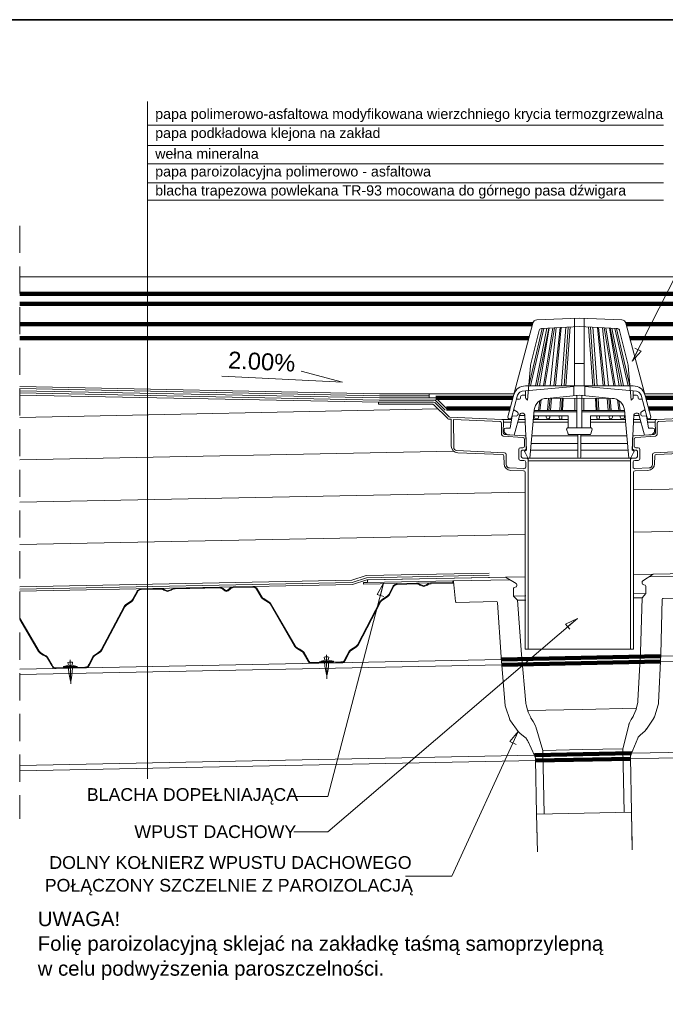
# Model space of a CAD drawing. Header units: millimetres. Extents: x -3262 to 9, y -3066 to -755.
# Tile 8 of 9: x -2172 to -1410, y -1917 to -755. Entities that reach past the tile are written whole.
import ezdxf

# ---------------------------------------------------------------- set-up
doc = ezdxf.new("R2010")
doc.units = ezdxf.units.MM
doc.header["$MEASUREMENT"] = 0
for name, pattern in [('ACAD_ISO03W100', [2500, 1250, -1250]), ('Dashed', [5644.44, 2822.22, -2822.22]), ('JIS_02_2.0', [48, 32, -16])]:
    doc.linetypes.add(name, pattern=pattern)
for name, color, linetype, lineweight, true_color in [('a___cienka___0.15_Nr_pióra__10', 7, 'Continuous', 211, 0xb8231b), ('a___ocieplenie_Nr_pióra__214', 7, 'Continuous', 20, 0xcc0000), ('a___przekrojowa___0.5_Nr_pióra__160', 7, 'Continuous', 20, 0x020602), ('MAPA SKAN_Nr_pióra__3', 7, 'Continuous', 35, 0x008200)]:
    doc.layers.add(name, color=color, linetype=linetype, lineweight=lineweight, true_color=true_color)
for name, color, linetype, lineweight in [('a___widokowa_0.25_Nr_pióra__130', 5, 'Continuous', 20), ('Budowlane - Opisy_Nr_pióra__7', 7, 'Continuous', 13), ('detale_Nr_pióra__7', 7, 'Continuous', 13), ('wypelnienia wielobokow_Nr_pióra__7', 7, 'Continuous', 13), ('Wyposazenie Wew - Aranzacja Bistro 160 - Opisy_Nr_pióra__7', 7, 'Continuous', 13)]:
    doc.layers.add(name, color=color, linetype=linetype, lineweight=lineweight)
doc.styles.add('GENERATED_STYLE_1', font='txt')
doc.linetypes.add('BATTING', pattern='A,0,[1,D1 - Zamość - pawilon - detal D1 i D21.Shx,S=2.01587e-05,R=0,X=0,Y=0],-10.16254,0', length=10.16254)

msp = doc.modelspace()

# ---------------------------------------------------------------- linework, layer by layer
at = {"layer": 'a___cienka___0.15_Nr_pióra__10', "linetype": 'Continuous'}
for p, q in [((-2171.4, -1078.6), (-847.1, -1078.6)), ((-2171.4, -1090.5), (-847.1, -1090.5)), ((-2171.4, -1114.6), (-1566.9, -1114.6)), ((-1456.5, -1114.6), (-847.1, -1114.6)), ((-2171.4, -1131.1), (-1571.3, -1131.1)), ((-1452.1, -1131.1), (-847.1, -1131.1)), ((-1680.8, -1201.5), (-1590, -1201.5)), ((-1342.7, -1201.5), (-1433.4, -1201.5)), ((-1668.3, -1214), (-1593.4, -1214)), ((-1355.2, -1214), (-1430.1, -1214))]:
    msp.add_line(p, q, dxfattribs=at)
at = {"layer": 'a___cienka___0.15_Nr_pióra__10', "linetype": 'Dashed'}
for p, q in [((-1415.9, -1506.3), (-1603.7, -1510.1)), ((-1416.2, -1512.6), (-1603.1, -1516.4)), ((-1450.3, -1620.7), (-1564.7, -1623)), ((-1451.5, -1627.1), (-1563.3, -1629.3))]:
    msp.add_line(p, q, dxfattribs=at)
at = {"layer": 'a___ocieplenie_Nr_pióra__214', "linetype": 'BATTING'}
for p, q in [((-1660.1, -1264.2), (-2171.4, -1274.4)), ((-847.1, -1347.9), (-1448, -1359.9)), ((-1575.5, -1362.5), (-2171.4, -1374.4))]:
    msp.add_line(p, q, dxfattribs=at)
at = {"layer": 'a___przekrojowa___0.5_Nr_pióra__160', "linetype": 'Continuous'}
for p, q in [((-1748.7, -1207.5), (-1748.7, -1208.9)), ((-1747.7, -1206.5), (-1683.7, -1206.5)), ((-1665.8, -1223.5), (-1682.3, -1207)), ((-1665.8, -1223.5), (-1682.3, -1207)), ((-1748.7, -1208.9), (-1684.7, -1208.9)), ((-1666.8, -1225.9), (-1683.3, -1209.4)), ((-1666.8, -1225.9), (-1683.3, -1209.4)), ((-1665.5, -1226.5), (-1662.7, -1226.6)), ((-1664.5, -1224.1), (-1603.1, -1226.9)), ((-1662.7, -1226.6), (-1662.7, -1258.2)), ((-1660.2, -1226.7), (-1605.3, -1229.4)), ((-1659.9, -1259.4), (-1660.2, -1226.7)), ((-1603.4, -1231.4), (-1603.4, -1244.4)), ((-1601.2, -1228.9), (-1601.4, -1242.6)), ((-1422.3, -1228.9), (-1422, -1242.6)), ((-1359, -1224.1), (-1420.4, -1226.9)), ((-1420.1, -1231.4), (-1420.1, -1244.4)), ((-1357.9, -1226.5), (-1418.2, -1229.4)), ((-1601.5, -1246.4), (-1578.2, -1248.3)), ((-1599.6, -1244.6), (-1576.4, -1246.1)), ((-1576.3, -1250.3), (-1576.3, -1258.2)), ((-1574.5, -1248.1), (-1574.4, -1260.9)), ((-1448.9, -1248.1), (-1449, -1260.9)), ((-1423.9, -1244.6), (-1447.1, -1246.1)), ((-1447.1, -1250.3), (-1447.1, -1258.2)), ((-1421.9, -1246.4), (-1445.3, -1248.3)), ((-1599.8, -1266.3), (-1656.1, -1263.4)), ((-1655, -1266.2), (-1602.5, -1268.1)), ((-1583.1, -1262.2), (-1583.1, -1273.2)), ((-1578.3, -1260.2), (-1581.1, -1260.2)), ((-1580.3, -1265), (-1580.2, -1270.5)), ((-1576.4, -1263), (-1578.3, -1263)), ((-1447, -1263), (-1445.2, -1263)), ((-1445.1, -1260.2), (-1442.3, -1260.2)), ((-1443.2, -1265), (-1443.2, -1270.5)), ((-1440.3, -1262.2), (-1440.3, -1273.2)), ((-1423.6, -1266.3), (-1367.4, -1263.4)), ((-1368.4, -1266.2), (-1420.9, -1268.1)), ((-1600.6, -1270), (-1600.5, -1279.1)), ((-1597.9, -1280.1), (-1597.9, -1268.3)), ((-1581.1, -1275.2), (-1577, -1275.2)), ((-1578.2, -1272.4), (-1574.1, -1272.4)), ((-1575, -1277.2), (-1575, -1283)), ((-1572.1, -1274.4), (-1572.1, -1497.9)), ((-1451.4, -1274.4), (-1451.4, -1497.9)), ((-1445.3, -1272.4), (-1449.4, -1272.4)), ((-1448.4, -1277.2), (-1448.4, -1283)), ((-1442.3, -1275.2), (-1446.4, -1275.2)), ((-1425.5, -1280.1), (-1425.5, -1268.3)), ((-1422.8, -1270), (-1423, -1279.1)), ((-1577.1, -1284.9), (-1594.1, -1284.1)), ((-1592.7, -1287), (-1577.5, -1287.3)), ((-1575.5, -1497.9), (-1575.5, -1289.3)), ((-1448, -1497.9), (-1448, -1289.3)), ((-1446.3, -1284.9), (-1429.3, -1284.1)), ((-1430.8, -1287), (-1446, -1287.3)), ((-1761.7, -1417.1), (-1761.6, -1419.2)), ((-1760.7, -1416.1), (-1598.7, -1412.8)), ((-1661, -1419.2), (-1661, -1417.2)), ((-1598.7, -1412.8), (-1586.4, -1420.2)), ((-1424.7, -1409.4), (-1436.8, -1417.2)), ((-1424.7, -1409.4), (-1262.8, -1406.1)), ((-2033.3, -1429.3), (-2033, -1428.7)), ((-2033, -1428.7), (-2029.1, -1426.6)), ((-2032.2, -1429.2), (-2029.1, -1427.5)), ((-2029.1, -1426.6), (-2028.5, -1426.6)), ((-2029.1, -1427.5), (-2028.4, -1427.4)), ((-2028.5, -1426.6), (-2005.8, -1426.1)), ((-2028.4, -1427.4), (-2005.7, -1427)), ((-2005.8, -1426.1), (-2004.9, -1426.1)), ((-2005.7, -1427), (-2004.9, -1426.9)), ((-2004.9, -1426.1), (-2004, -1426.1)), ((-2004.9, -1426.9), (-2004, -1426.9)), ((-2003.3, -1426.2), (-2004, -1426.1)), ((-2003.6, -1427), (-2004, -1426.9)), ((-2003, -1427.3), (-2003.6, -1427)), ((-2002.5, -1426.6), (-2003.3, -1426.2)), ((-2001.7, -1428.3), (-2003, -1427.3)), ((-2001.2, -1427.6), (-2002.5, -1426.6)), ((-1997.4, -1430), (-2001.7, -1428.3)), ((-1997.4, -1429.1), (-2001.2, -1427.6)), ((-1997.4, -1429.1), (-1993.5, -1427.7)), ((-1997.4, -1430), (-1992.9, -1428.4)), ((-1993.5, -1427.7), (-1992.5, -1426.9)), ((-1992.9, -1428.4), (-1992, -1427.6)), ((-1992.5, -1426.9), (-1989.3, -1425.8)), ((-1992, -1427.6), (-1989.3, -1426.6)), ((-1988.3, -1425.8), (-1989.3, -1425.8)), ((-1988.3, -1426.6), (-1989.3, -1426.6)), ((-1988.3, -1425.8), (-1936.2, -1424.7)), ((-1988.3, -1426.6), (-1936.1, -1425.6)), ((-1936.2, -1424.7), (-1935.9, -1424.7)), ((-1936.1, -1425.6), (-1935.9, -1425.6)), ((-1932.2, -1426), (-1935.9, -1424.7)), ((-1932.7, -1426.7), (-1935.9, -1425.6)), ((-1932.6, -1426.8), (-1932.7, -1426.7)), ((-1932.3, -1427), (-1932.6, -1426.8)), ((-1929.9, -1428.9), (-1932.3, -1427)), ((-1932, -1426.1), (-1932.2, -1426)), ((-1931.8, -1426.3), (-1932, -1426.1)), ((-1929.4, -1428.1), (-1931.8, -1426.3)), ((-1929, -1429.4), (-1929.9, -1428.9)), ((-1928.6, -1428.6), (-1929.4, -1428.1)), ((-1927.9, -1428.8), (-1928.6, -1428.6)), ((-1927.9, -1428.8), (-1927.2, -1428.7)), ((-1927.2, -1428.7), (-1926.5, -1428.3)), ((-1926.5, -1428.3), (-1924.7, -1426.8)), ((-1926, -1429.1), (-1924.1, -1427.4)), ((-1924.7, -1426.8), (-1923.5, -1425.7)), ((-1924.1, -1427.4), (-1922.9, -1426.4)), ((-1923.5, -1425.7), (-1923.4, -1425.7)), ((-1923.4, -1425.7), (-1920.1, -1424.4)), ((-1922.9, -1426.4), (-1922.8, -1426.3)), ((-1922.8, -1426.3), (-1920.1, -1425.3)), ((-1920.1, -1424.4), (-1896, -1423.9)), ((-1920.1, -1425.3), (-1896, -1424.8)), ((-1896, -1423.9), (-1895.3, -1423.9)), ((-1896, -1424.8), (-1895.3, -1424.8)), ((-1892.3, -1425.4), (-1895.3, -1423.9)), ((-1893.1, -1425.9), (-1895.3, -1424.8)), ((-1892.5, -1426.9), (-1893.1, -1425.9)), ((-1886.8, -1436.7), (-1892.5, -1426.9)), ((-1891.7, -1426.5), (-1892.3, -1425.4)), ((-1886, -1436.2), (-1891.7, -1426.5)), ((-1766.4, -1419.3), (-1761.6, -1419.2)), ((-1766.4, -1419.3), (-1766.4, -1421.3)), ((-1766.4, -1421.3), (-1727.1, -1420.5)), ((-1736.5, -1433.2), (-1731.3, -1423.3)), ((-1735.8, -1433.6), (-1730.5, -1423.7)), ((-1731.3, -1423.3), (-1731, -1422.7)), ((-1731, -1422.7), (-1727.1, -1420.5)), ((-1730.5, -1423.7), (-1730.2, -1423.1)), ((-1730.2, -1423.1), (-1727.1, -1421.4)), ((-1727.1, -1420.5), (-1726.4, -1420.5)), ((-1727.1, -1421.4), (-1726.4, -1421.4)), ((-1726.4, -1420.5), (-1703.7, -1420.1)), ((-1726.4, -1421.4), (-1703.7, -1420.9)), ((-1703.7, -1420.1), (-1702.9, -1420)), ((-1703.7, -1420.9), (-1702.9, -1420.9)), ((-1702.9, -1420), (-1687.3, -1419.7)), ((-1699.7, -1421.2), (-1702.9, -1420)), ((-1700.2, -1421.8), (-1702.9, -1420.9)), ((-1699.7, -1422.3), (-1700.2, -1421.8)), ((-1699.2, -1421.6), (-1699.7, -1421.2)), ((-1695.3, -1423.9), (-1699.7, -1422.3)), ((-1695.3, -1423), (-1699.2, -1421.6)), ((-1695.3, -1423), (-1691.5, -1421.7)), ((-1695.3, -1423.9), (-1690.9, -1422.4)), ((-1691.5, -1421.7), (-1690.5, -1420.9)), ((-1690.9, -1422.4), (-1689.9, -1421.5)), ((-1690.5, -1420.9), (-1687.3, -1419.7)), ((-1689.9, -1421.5), (-1687.3, -1420.6)), ((-1686.3, -1419.7), (-1687.3, -1419.7)), ((-1686.3, -1420.6), (-1687.3, -1420.6)), ((-1686.3, -1419.7), (-1660.2, -1419.2)), ((-1686.3, -1420.6), (-1660.2, -1420.1)), ((-1660.2, -1420.1), (-1660.2, -1419.2)), ((-1660, -1418.1), (-1657.9, -1441.8)), ((-1589.4, -1426.9), (-1589.3, -1435.3)), ((-1587.3, -1424.8), (-1587.5, -1424.8)), ((-1585.4, -1421.9), (-1585.4, -1422.8)), ((-1437.7, -1418.9), (-1437.7, -1419.8)), ((-1435.7, -1421.8), (-1435.5, -1421.8)), ((-1433.5, -1423.7), (-1433.3, -1432.2)), ((-2040.5, -1441.4), (-2039.3, -1440.3)), ((-2039.3, -1440.3), (-2038.5, -1439.3)), ((-2038.7, -1441), (-2037.8, -1439.7)), ((-2038.5, -1439.3), (-2033.3, -1429.3)), ((-2037.8, -1439.7), (-2032.5, -1429.7)), ((-2032.5, -1429.7), (-2032.2, -1429.2)), ((-1928, -1429.7), (-1929, -1429.4)), ((-1928, -1429.7), (-1926.9, -1429.5)), ((-1926.9, -1429.5), (-1926, -1429.1)), ((-1885.8, -1437.9), (-1886.8, -1436.7)), ((-1885.2, -1437.3), (-1886, -1436.2)), ((-1884.5, -1438.9), (-1885.8, -1437.9)), ((-1884, -1438.2), (-1885.2, -1437.3)), ((-1881.4, -1440.8), (-1884.5, -1438.9)), ((-1881, -1440.1), (-1884, -1438.2)), ((-1877.9, -1441.9), (-1881, -1440.1)), ((-1746.5, -1441.4), (-1745.6, -1440.3)), ((-1745.6, -1440.3), (-1744.4, -1439.3)), ((-1745, -1440.9), (-1743.9, -1440)), ((-1744.4, -1439.3), (-1741.4, -1437.3)), ((-1743.9, -1440), (-1741, -1438)), ((-1741.4, -1437.3), (-1738.5, -1435.3)), ((-1741, -1438), (-1738, -1436)), ((-1738.5, -1435.3), (-1737.3, -1434.3)), ((-1738, -1436), (-1736.7, -1434.9)), ((-1737.3, -1434.3), (-1736.5, -1433.2)), ((-1736.7, -1434.9), (-1735.8, -1433.6)), ((-1589.3, -1435.3), (-1584.6, -1440.1)), ((-1584.6, -1440.1), (-1580.1, -1504.3)), ((-1437.8, -1437.2), (-1439.7, -1501.5)), ((-1433.3, -1432.2), (-1437.8, -1437.2)), ((-1413.9, -1438.8), (-1415.8, -1503.6)), ((-1365.5, -1436.9), (-1412.9, -1437.9)), ((-2075.5, -1498.6), (-2048.5, -1447.5)), ((-2074.7, -1499), (-2047.7, -1447.9)), ((-2048.5, -1447.5), (-2047.7, -1446.4)), ((-2047.7, -1446.4), (-2046.5, -1445.3)), ((-2047.7, -1447.9), (-2047, -1447)), ((-2047, -1447), (-2045.9, -1446)), ((-2046.5, -1445.3), (-2043.4, -1443.3)), ((-2045.9, -1446), (-2043, -1444.1)), ((-2043.4, -1443.3), (-2040.5, -1441.4)), ((-2043, -1444.1), (-2040, -1442.1)), ((-2040, -1442.1), (-2038.7, -1441)), ((-1878.4, -1442.7), (-1881.4, -1440.8)), ((-1877.2, -1443.6), (-1878.4, -1442.7)), ((-1876.7, -1442.9), (-1877.9, -1441.9)), ((-1876.5, -1444.5), (-1877.2, -1443.6)), ((-1875.8, -1444), (-1876.7, -1442.9)), ((-1847.5, -1494.5), (-1876.5, -1444.5)), ((-1846.8, -1494), (-1875.8, -1444)), ((-1773.5, -1492.6), (-1746.5, -1441.4)), ((-1772.7, -1493), (-1745.7, -1441.8)), ((-1745.7, -1441.8), (-1745, -1440.9)), ((-1656.9, -1442.7), (-1609.4, -1441.8)), ((-1608.4, -1442.7), (-1603.9, -1507.3)), ((-2148.8, -1500.1), (-2171.4, -1461.2)), ((-2149.5, -1500.5), (-2171.4, -1462.9)), ((-2076.3, -1499.7), (-2075.5, -1498.6)), ((-1846.5, -1495.7), (-1847.5, -1494.5)), ((-1845.9, -1495.1), (-1846.8, -1494)), ((-1845.1, -1496.8), (-1846.5, -1495.7)), ((-1844.6, -1496.1), (-1845.9, -1495.1)), ((-1842, -1498.8), (-1845.1, -1496.8)), ((-1841.5, -1498), (-1844.6, -1496.1)), ((-1838.5, -1499.9), (-1841.5, -1498)), ((-1781.5, -1498.7), (-1778.5, -1496.7)), ((-1781, -1499.4), (-1778.1, -1497.5)), ((-1778.5, -1496.7), (-1775.5, -1494.7)), ((-1778.1, -1497.5), (-1775, -1495.4)), ((-1775.5, -1494.7), (-1774.3, -1493.7)), ((-1775, -1495.4), (-1773.7, -1494.3)), ((-1774.3, -1493.7), (-1773.5, -1492.6)), ((-1773.7, -1494.3), (-1772.7, -1493)), ((-1572.1, -1497.9), (-1575.5, -1497.9)), ((-1451.4, -1497.9), (-1448, -1497.9)), ((-2148.5, -1501.8), (-2149.5, -1500.5)), ((-2147.9, -1501.1), (-2148.8, -1500.1)), ((-2147.1, -1502.9), (-2148.5, -1501.8)), ((-2146.7, -1502.1), (-2147.9, -1501.1)), ((-2144, -1504.8), (-2147.1, -1502.9)), ((-2143.6, -1504), (-2146.7, -1502.1)), ((-2141, -1506.6), (-2144, -1504.8)), ((-2140.5, -1505.9), (-2143.6, -1504)), ((-2139.9, -1507.5), (-2141, -1506.6)), ((-2139.3, -1506.9), (-2140.5, -1505.9)), ((-2139.1, -1508.4), (-2139.9, -1507.5)), ((-2138.4, -1508), (-2139.3, -1506.9)), ((-2134, -1517.2), (-2139.1, -1508.4)), ((-2133.3, -1516.7), (-2138.4, -1508)), ((-2090.3, -1515.9), (-2085.6, -1506.9)), ((-2089.5, -1516.3), (-2084.8, -1507.3)), ((-2085.6, -1506.9), (-2084.7, -1505.8)), ((-2084.8, -1507.3), (-2084.1, -1506.4)), ((-2084.7, -1505.8), (-2083.5, -1504.8)), ((-2084.1, -1506.4), (-2083, -1505.5)), ((-2083.5, -1504.8), (-2080.5, -1502.8)), ((-2083, -1505.5), (-2080.1, -1503.5)), ((-2080.5, -1502.8), (-2077.5, -1500.8)), ((-2080.1, -1503.5), (-2077, -1501.5)), ((-2077.5, -1500.8), (-2076.3, -1499.7)), ((-2077, -1501.5), (-2075.7, -1500.3)), ((-2075.7, -1500.3), (-2074.7, -1499)), ((-1839, -1500.6), (-1842, -1498.8)), ((-1837.8, -1501.5), (-1839, -1500.6)), ((-1837.2, -1500.9), (-1838.5, -1499.9)), ((-1837.1, -1502.4), (-1837.8, -1501.5)), ((-1836.4, -1501.9), (-1837.2, -1500.9)), ((-1832, -1511.1), (-1837.1, -1502.4)), ((-1831.3, -1510.7), (-1836.4, -1501.9)), ((-1789, -1511.1), (-1788.3, -1509.8)), ((-1788.3, -1509.8), (-1783.5, -1500.9)), ((-1787.5, -1510.3), (-1782.8, -1501.3)), ((-1783.5, -1500.9), (-1782.7, -1499.8)), ((-1782.8, -1501.3), (-1782.1, -1500.4)), ((-1782.7, -1499.8), (-1781.5, -1498.7)), ((-1782.1, -1500.4), (-1781, -1499.4)), ((-1603.9, -1507.3), (-1599.1, -1564.7)), ((-1580.1, -1504.3), (-1574.8, -1561.5)), ((-1439.7, -1501.5), (-1442.7, -1558.9)), ((-1415.8, -1503.6), (-1418.3, -1561.1)), ((-2133.2, -1518.6), (-2134, -1517.2)), ((-2132.5, -1518.2), (-2133.3, -1516.7)), ((-2132.7, -1519.5), (-2133.2, -1518.6)), ((-2131.8, -1520.3), (-2132.7, -1519.5)), ((-2132, -1519), (-2132.5, -1518.2)), ((-2131.4, -1519.5), (-2132, -1519)), ((-2130.5, -1520.5), (-2131.8, -1520.3)), ((-2130.5, -1519.7), (-2131.4, -1519.5)), ((-2128.9, -1519.7), (-2130.5, -1519.7)), ((-2128.9, -1520.6), (-2130.5, -1520.5)), ((-2128.9, -1519.7), (-2095, -1519)), ((-2128.9, -1520.6), (-2095, -1519.9)), ((-2095, -1519), (-2094.4, -1519)), ((-2095, -1519.9), (-2094.3, -1519.9)), ((-2094.4, -1519), (-2092.9, -1518.9)), ((-2094.3, -1519.9), (-2092.9, -1519.8)), ((-2092.9, -1518.9), (-2092.1, -1518.7)), ((-2092.9, -1519.8), (-2091.7, -1519.5)), ((-2092.1, -1518.7), (-2091.5, -1518.2)), ((-2091.7, -1519.5), (-2090.8, -1518.7)), ((-2091.5, -1518.2), (-2091, -1517.2)), ((-2091, -1517.2), (-2090.3, -1515.9)), ((-2090.8, -1518.7), (-2090.2, -1517.5)), ((-2090.2, -1517.5), (-2089.5, -1516.3)), ((-1831.4, -1512.3), (-1832, -1511.1)), ((-1830.7, -1513.4), (-1831.4, -1512.3)), ((-1830.6, -1511.9), (-1831.3, -1510.7)), ((-1829.8, -1514.3), (-1830.7, -1513.4)), ((-1830, -1513), (-1830.6, -1511.9)), ((-1829.4, -1513.5), (-1830, -1513)), ((-1829.2, -1514.5), (-1829.8, -1514.3)), ((-1829.1, -1513.6), (-1829.4, -1513.5)), ((-1828.6, -1514.5), (-1829.2, -1514.5)), ((-1828.6, -1513.7), (-1829.1, -1513.6)), ((-1827.1, -1513.7), (-1828.6, -1513.7)), ((-1827, -1514.5), (-1828.6, -1514.5)), ((-1827.1, -1513.7), (-1826.7, -1513.7)), ((-1827, -1514.5), (-1826.6, -1514.5)), ((-1826.7, -1513.7), (-1793, -1513)), ((-1826.6, -1514.5), (-1792.9, -1513.9)), ((-1793, -1513), (-1792.3, -1513)), ((-1792.9, -1513.9), (-1792.3, -1513.8)), ((-1792.3, -1513), (-1790.9, -1512.9)), ((-1792.3, -1513.8), (-1790.8, -1513.8)), ((-1790.9, -1512.9), (-1790.1, -1512.7)), ((-1790.8, -1513.8), (-1789.7, -1513.5)), ((-1790.1, -1512.7), (-1789.5, -1512.1)), ((-1789.7, -1513.5), (-1788.8, -1512.6)), ((-1789.5, -1512.1), (-1789, -1511.1)), ((-1788.8, -1512.6), (-1788.2, -1511.5)), ((-1788.2, -1511.5), (-1787.5, -1510.3)), ((-1594.2, -1579.8), (-1598.6, -1567.2)), ((-1598.6, -1567.2), (-1594.2, -1579.8)), ((-1574.6, -1563), (-1572.9, -1569.7)), ((-1442.9, -1560.4), (-1444.3, -1567.2)), ((-1418.8, -1563.6), (-1422.6, -1576.4)), ((-1418.8, -1563.6), (-1422.6, -1576.4)), ((-1572.3, -1571.6), (-1569, -1578.5)), ((-1568.4, -1579.7), (-1566.1, -1583.2)), ((-1448.4, -1577.3), (-1450.5, -1580.9)), ((-1444.9, -1569.1), (-1447.8, -1576.1)), ((-1423.9, -1579.1), (-1432.5, -1592.1)), ((-1423.9, -1579.1), (-1432.5, -1592.1)), ((-1583.7, -1595.1), (-1592.8, -1582.4)), ((-1592.8, -1582.4), (-1583.7, -1595.1)), ((-1566.1, -1583.2), (-1563.7, -1587.7)), ((-1562.9, -1589.6), (-1554.8, -1617.3)), ((-1453.5, -1587.4), (-1460.4, -1615.4)), ((-1450.5, -1580.9), (-1452.8, -1585.4)), ((-1575.8, -1601.9), (-1581.8, -1597)), ((-1581.8, -1597), (-1575.8, -1601.9)), ((-1442.8, -1602.8), (-1450.7, -1621.7)), ((-1442.8, -1602.8), (-1450.7, -1621.7)), ((-1434.3, -1594.1), (-1440.1, -1599.2)), ((-1434.3, -1594.1), (-1440.1, -1599.2)), ((-1571.6, -1608.3), (-1573, -1605.4)), ((-1573, -1605.4), (-1564.3, -1624)), ((-1554.8, -1617.3), (-1553.3, -1692.2)), ((-1460.4, -1615.4), (-1459, -1690.3)), ((-1451.5, -1625.8), (-1450.2, -1690.1)), ((-1451.5, -1625.8), (-1450.2, -1690.1)), ((-1563.3, -1628.1), (-1562.1, -1692.4)), ((-1562.1, -1692.4), (-1561.2, -1736.8)), ((-1450.2, -1690.1), (-1449.3, -1734.6)), ((-1561.4, -1727.6), (-1561.6, -1714.1)), ((-1449.8, -1711.8), (-1449.5, -1725.4))]:
    msp.add_line(p, q, dxfattribs=at)
at = {"layer": 'a___przekrojowa___0.5_Nr_pióra__160', "linetype": 'Continuous', "flags": 128}
msp.add_lwpolyline([(-1688.8, -1196.5), (-1747.6, -1196.5), (-2171.4, -1188)], dxfattribs=at)
at = {"layer": 'a___przekrojowa___0.5_Nr_pióra__160', "linetype": 'Continuous'}
for centre, radius, start, end in [((-1747.7, -1207.5), 1, 90, 180), ((-1683.7, -1208.5), 2, 45, 90), ((-1684.7, -1210.9), 2, 45, 90), ((-1665.4, -1224.5), 2, 225, 267.1951), ((-1664.4, -1222.1), 2, 225, 267.4492), ((-1605.4, -1231.4), 2, 0, 87.1951), ((-1603.2, -1228.8), 2, 358.8907, 87.0514), ((-1420.3, -1228.8), 2, 92.9486, 181.1093), ((-1418.1, -1231.4), 2, 92.8049, 180), ((-1599.4, -1242.6), 2, 178.8907, 266.3953), ((-1424, -1242.6), 2, 273.6047, 1.1093), ((-1601.4, -1244.4), 2, 180, 265.3175), ((-1578.3, -1250.3), 2, 0, 85.3175), ((-1576.5, -1248.1), 2, 0.3873, 86.3953), ((-1446.9, -1248.1), 2, 93.6047, 179.6127), ((-1445.1, -1250.3), 2, 94.6825, 180), ((-1422.1, -1244.4), 2, 274.6825, 0), ((-1654.7, -1258.2), 8, 180, 267.9836), ((-1655.9, -1259.4), 4, 180.5512, 267.074), ((-1599.9, -1268.3), 2, 0, 87.074), ((-1581.1, -1262.2), 2, 90, 180), ((-1578.3, -1265), 2, 90, 180.6001), ((-1578.3, -1258.2), 2, 270, 0), ((-1576.4, -1261), 2, 270, 0.3873), ((-1447, -1261), 2, 179.6127, 270), ((-1445.1, -1258.2), 2, 180, 270), ((-1445.2, -1265), 2, 359.3999, 90), ((-1442.3, -1262.2), 2, 0, 90), ((-1423.5, -1268.3), 2, 92.926, 180), ((-1602.6, -1270.1), 2, 0.7584, 87.9836), ((-1581.1, -1273.2), 2, 180, 270), ((-1578.2, -1270.4), 2, 180.6001, 270.4937), ((-1577, -1277.2), 2, 0, 90), ((-1574.1, -1274.4), 2, 0, 90.4937), ((-1449.4, -1274.4), 2, 89.5063, 180), ((-1446.4, -1277.2), 2, 90, 180), ((-1445.2, -1270.4), 2, 269.5063, 359.3999), ((-1442.3, -1273.2), 2, 270, 0), ((-1420.8, -1270.1), 2, 92.0164, 179.2416), ((-1592.5, -1279), 8, 180.7584, 268.7577), ((-1593.9, -1280.1), 4, 180, 267.2487), ((-1577.5, -1289.3), 2, 0, 88.7577), ((-1577, -1283), 2, 267.2487, 0), ((-1446.4, -1283), 2, 180, 272.7513), ((-1446, -1289.3), 2, 91.2423, 180), ((-1431, -1279), 8, 271.2423, 359.2416), ((-1429.5, -1280.1), 4, 272.7513, 0), ((-1760.7, -1417.1), 1, 91.1449, 181.1449), ((-1661, -1418.2), 1, 5.0917, 91.1449), ((-1435.7, -1418.9), 2, 123.016, 181.1449), ((-1587.4, -1426.8), 2, 91.1449, 181.1449), ((-1587.4, -1422.8), 2, 271.1449, 1.1449), ((-1587.4, -1421.9), 2, 1.1449, 59.2738), ((-1435.7, -1419.8), 2, 181.1449, 271.1449), ((-1435.5, -1423.8), 2, 1.1449, 91.1449), ((-1412.9, -1438.9), 1, 91.1648, 178.271), ((-1656.9, -1441.7), 1, 185.0917, 271.125), ((-1609.4, -1442.8), 1, 4.0189, 91.125), ((-1589.1, -1563.9), 10, 184.7954, 199.0944), ((-1589.1, -1563.9), 10, 184.7954, 199.0944), ((-1564.8, -1560.6), 10, 185.2658, 193.6802), ((-1454.1, -1565.2), 10, 337.1729, 348.6096), ((-1452.7, -1558.4), 10, 348.6096, 357.0241), ((-1428.3, -1560.7), 10, 343.1955, 357.4944), ((-1428.3, -1560.7), 10, 343.1955, 357.4944), ((-1584.7, -1576.6), 10, 199.0944, 215.8616), ((-1584.7, -1576.6), 10, 199.0944, 215.8616), ((-1563.2, -1567.4), 10, 193.6802, 205.1169), ((-1560, -1574.3), 10, 205.1169, 212.8207), ((-1457, -1572.2), 10, 329.4691, 337.1729), ((-1432.2, -1573.5), 10, 326.4282, 343.1955), ((-1432.2, -1573.5), 10, 326.4282, 343.1955), ((-1572.5, -1592.4), 10, 16.2301, 28.4098), ((-1443.8, -1589.9), 10, 153.88, 166.0597), ((-1575.6, -1589.2), 10, 215.8616, 231.2498), ((-1575.6, -1589.2), 10, 215.8616, 231.2498), ((-1582, -1609.7), 10, 25.0999, 51.2498), ((-1582, -1609.7), 10, 25.0999, 51.2498), ((-1433.6, -1606.7), 10, 131.04, 157.1899), ((-1433.6, -1606.7), 10, 131.04, 157.1899), ((-1440.8, -1586.5), 10, 311.04, 326.4282), ((-1440.8, -1586.5), 10, 311.04, 326.4282), ((-1573.3, -1628.3), 10, 1.1449, 25.0999), ((-1441.5, -1625.6), 10, 157.1899, 181.1449), ((-1441.5, -1625.6), 10, 157.1899, 181.1449)]:
    msp.add_arc(centre, radius, start, end, dxfattribs=at)
at = {"layer": 'a___widokowa_0.25_Nr_pióra__130', "linetype": 'JIS_02_2.0'}
msp.add_line((-2171.4, -998.3), (-2171.4, -1698.1), dxfattribs=at)
at = {"layer": 'a___widokowa_0.25_Nr_pióra__130', "linetype": 'Continuous'}
for p, q in [((-2171.4, -1058.6), (-847.1, -1058.6)), ((-1566.5, -1113.1), (-1596, -1223.7)), ((-1561.9, -1109.3), (-1511.7, -1107.3)), ((-1461.6, -1109.3), (-1511.7, -1107.3)), ((-1456.9, -1113.1), (-1427.5, -1223.7)), ((-1569.2, -1162.8), (-1559.2, -1121.9)), ((-1556.5, -1119.6), (-1511.7, -1117)), ((-1467, -1119.6), (-1511.7, -1117)), ((-1454.3, -1162.8), (-1464.2, -1121.9)), ((-1791, -1183), (-1839.6, -1169.9)), ((-1572.7, -1204.2), (-1569.3, -1163.5)), ((-1450.8, -1204.2), (-1454.2, -1163.5)), ((-1933.2, -1175.9), (-1791, -1183)), ((-1688.8, -1196.5), (-1688.8, -1201.5)), ((-1688.8, -1196.5), (-1588.7, -1196.5)), ((-1583.1, -1195.9), (-1581.8, -1194.7)), ((-1579, -1193.5), (-1575.4, -1193.1)), ((-1575.4, -1187.3), (-1511.7, -1187.3)), ((-1575.4, -1193.1), (-1518.3, -1187.9)), ((-1575.4, -1193.1), (-1575.2, -1201.2)), ((-1518.3, -1187.9), (-1518.3, -1198.9)), ((-1448.1, -1187.3), (-1511.7, -1187.3)), ((-1448.1, -1193.1), (-1505.1, -1187.9)), ((-1505.1, -1187.9), (-1505.1, -1198.9)), ((-1448.1, -1193.1), (-1448.2, -1201.2)), ((-1444.4, -1193.5), (-1448.1, -1193.1)), ((-1440.4, -1195.9), (-1441.6, -1194.7)), ((-1334.6, -1196.5), (-1434.7, -1196.5)), ((-2171.4, -1198), (-1747.7, -1206.5)), ((-1591.6, -1224.8), (-1584.6, -1198.3)), ((-1585.8, -1202.9), (-1583, -1203)), ((-1581, -1201), (-1581, -1200)), ((-1579, -1198), (-1575.3, -1198)), ((-1574.5, -1202.7), (-1572.7, -1204.2)), ((-1511.7, -1198.2), (-1550, -1202)), ((-1511.7, -1198.2), (-1473.5, -1202)), ((-1448.9, -1202.7), (-1450.8, -1204.2)), ((-1444.5, -1198), (-1448.2, -1198)), ((-1442.5, -1201), (-1442.5, -1200)), ((-1437.7, -1202.9), (-1440.4, -1203)), ((-1431.9, -1224.8), (-1438.9, -1198.3)), ((-1678.2, -1214.5), (-2171.4, -1224.4)), ((-1589.1, -1215.4), (-1585, -1217.8)), ((-1584, -1219.5), (-1584, -1220.8)), ((-1580.1, -1219.5), (-1578.1, -1219.5)), ((-1570.1, -1272.7), (-1564.9, -1215.6)), ((-1453.3, -1272.7), (-1458.6, -1215.6)), ((-1443.3, -1219.5), (-1445.3, -1219.5)), ((-1439.4, -1219.5), (-1439.4, -1220.8)), ((-1434.4, -1215.4), (-1438.4, -1217.8)), ((-1603.1, -1226.9), (-1591.7, -1226.9)), ((-1594.4, -1226.2), (-1593.8, -1226.3)), ((-1591, -1222.7), (-1593.5, -1237.1)), ((-1586.1, -1222.8), (-1591, -1222.7)), ((-1588.5, -1245.4), (-1582.1, -1220.9)), ((-1576.1, -1221.4), (-1574.1, -1262.5)), ((-1447.3, -1221.4), (-1449.3, -1262.5)), ((-1435, -1245.4), (-1441.4, -1220.9)), ((-1437.4, -1222.8), (-1432.4, -1222.7)), ((-1432.4, -1222.7), (-1430, -1237.1)), ((-1420.4, -1226.9), (-1431.7, -1226.9)), ((-1429.1, -1226.2), (-1429.6, -1226.3)), ((-1600.5, -1239.1), (-1600.5, -1240.7)), ((-1599.9, -1242.1), (-1597.9, -1244.2)), ((-1593.5, -1237.1), (-1598.5, -1237.1)), ((-1430, -1237.1), (-1425, -1237.1)), ((-1423.5, -1242.1), (-1425.6, -1244.2)), ((-1423, -1239.1), (-1423, -1240.7)), ((-1596.6, -1244.8), (-1588.5, -1245.4)), ((-1426.9, -1244.8), (-1435, -1245.4)), ((-1576.2, -1265.1), (-1572.3, -1272.1)), ((-1575, -1263.5), (-1575.4, -1263.6)), ((-1574.1, -1272.4), (-1511.7, -1272.4)), ((-1572.1, -1275.8), (-1511.7, -1275.8)), ((-1571.4, -1272.7), (-1570.1, -1272.7)), ((-1449.4, -1272.4), (-1511.7, -1272.4)), ((-1451.4, -1275.8), (-1511.7, -1275.8)), ((-847.1, -1297.9), (-1448, -1309.9)), ((-1575.5, -1312.5), (-2171.4, -1324.4)), ((-1761.6, -1419.2), (-1661, -1417.2)), ((-1661, -1417.2), (-1593.7, -1415.9)), ((-1598.7, -1412.8), (-1575.5, -1412.4)), ((-1424.7, -1409.4), (-1448, -1409.8)), ((-1362.4, -1411.2), (-1429.7, -1412.6)), ((-1779.2, -1421.6), (-2171.4, -1429.4)), ((-1589.3, -1435.3), (-1575, -1435)), ((-1584.6, -1440.1), (-1575, -1439.9)), ((-1433.3, -1432.2), (-1447.5, -1432.4)), ((-1437.8, -1437.2), (-1447.4, -1437.4)), ((-1572.1, -1497.9), (-1451.4, -1497.9)), ((-847.2, -1494.9), (-1415.9, -1506.3)), ((-1603.7, -1510.1), (-2171.4, -1521.4)), ((-847.1, -1501.2), (-1416.2, -1512.6)), ((-1603.1, -1516.4), (-2171.4, -1527.7)), ((-1444.2, -1567.6), (-1508.6, -1568.9)), ((-1572.9, -1570.2), (-1508.6, -1568.9)), ((-844.9, -1608.6), (-1450.3, -1620.7)), ((-1564.7, -1623), (-2171.4, -1635.2)), ((-1554.8, -1617.3), (-1507.6, -1616.4)), ((-1460.4, -1615.4), (-1507.6, -1616.4)), ((-844.8, -1614.9), (-1451.5, -1627.1)), ((-1563.3, -1629.3), (-2171.4, -1641.5)), ((-1562.1, -1692.4), (-1506.1, -1691.2)), ((-1450.2, -1690.1), (-1506.1, -1691.2))]:
    msp.add_line(p, q, dxfattribs=at)
at = {"layer": 'a___widokowa_0.25_Nr_pióra__130', "linetype": 'Dashed', "flags": 128}
msp.add_lwpolyline([(-1688.8, -1199), (-1747.6, -1199), (-2171.4, -1190.5)], dxfattribs=at)
at = {"layer": 'a___widokowa_0.25_Nr_pióra__130', "linetype": 'Continuous', "flags": 128}
for points in [[(-1668.3, -1214), (-1680.8, -1201.5), (-1747.6, -1201.5), (-2171.4, -1193)], [(-1617.9, -1408.2), (-1763.2, -1411.1), (-1780.1, -1416.6), (-2171.4, -1424.4)], [(-1617.8, -1413.2), (-1762.3, -1416.1), (-1779.2, -1421.6)]]:
    msp.add_lwpolyline(points, dxfattribs=at)
at = {"layer": 'a___widokowa_0.25_Nr_pióra__130', "linetype": 'ACAD_ISO03W100', "flags": 128}
for points in [[(-1670.1, -1215.7), (-1681.8, -1204), (-1747.7, -1204), (-2171.4, -1195.5)], [(-1617.9, -1410.7), (-1762.7, -1413.6), (-1779.6, -1419.1), (-2171.4, -1426.9)]]:
    msp.add_lwpolyline(points, dxfattribs=at)
at = {"layer": 'a___widokowa_0.25_Nr_pióra__130', "linetype": 'Continuous'}
for centre, radius, start, end in [((-1561.7, -1114.3), 5, 92.3507, 165.0945), ((-1461.8, -1114.3), 5, 14.9055, 87.6493), ((-1556.3, -1122.6), 3, 93.2861, 166.3416), ((-1467.1, -1122.6), 3, 13.6584, 86.7139), ((-1575.8, -1200.9), 13.6, 88.2544, 162.7242), ((-1579.7, -1199.6), 5, 131.8051, 165.1957), ((-1578.5, -1198.5), 5, 96.1122, 131.8051), ((-1447.7, -1200.9), 13.6, 17.2758, 91.7456), ((-1445, -1198.5), 5, 48.1949, 83.8878), ((-1443.7, -1199.6), 5, 14.8043, 48.1949), ((-1583, -1201), 2, 268.1827, 0), ((-1579, -1200), 2, 90, 180), ((-1573.2, -1201.1), 2, 181.1941, 230.2594), ((-1550, -1217), 15, 90.1307, 174.7389), ((-1473.5, -1217), 15, 5.2611, 89.8693), ((-1450.2, -1201.1), 2, 309.7406, 358.8059), ((-1444.5, -1200), 2, 0, 90), ((-1440.5, -1201), 2, 180, 271.8173), ((-1586, -1219.5), 2, 0, 59.7021), ((-1580.1, -1221.5), 2, 90, 165.2406), ((-1578.1, -1221.5), 2, 2.7548, 90), ((-1445.3, -1221.5), 2, 90, 177.2452), ((-1443.3, -1221.5), 2, 14.7594, 90), ((-1437.4, -1219.5), 2, 120.2979, 180), ((-1594, -1224.2), 2, 165.0945, 260.5426), ((-1593.5, -1224.3), 2, 260.5426, 345.1957), ((-1586, -1220.8), 2, 268.7134, 0), ((-1437.4, -1220.8), 2, 180, 271.2866), ((-1430, -1224.3), 2, 194.8043, 279.4574), ((-1429.4, -1224.2), 2, 279.4574, 14.9055), ((-1598.5, -1239.1), 2, 90, 180), ((-1598.5, -1240.7), 2, 180, 224.325), ((-1425, -1239.1), 2, 0, 90), ((-1425, -1240.7), 2, 315.675, 0), ((-1596.4, -1242.8), 2, 224.325, 265.5275), ((-1427, -1242.8), 2, 274.4725, 315.675), ((-1575.3, -1264.6), 1, 98.3213, 208.5776), ((-1575.1, -1262.6), 1, 278.3213, 2.7548), ((-1571.4, -1271.7), 1, 208.5776, 270)]:
    msp.add_arc(centre, radius, start, end, dxfattribs=at)
at = {"layer": 'detale_Nr_pióra__7', "linetype": 'Continuous'}
for p, q in [((-2020.9, -851.7), (-2020.9, -1651)), ((-1412.5, -879.6), (-2020.9, -879.6)), ((-1412.5, -903.5), (-2020.9, -903.5)), ((-1412.5, -925.4), (-2020.9, -925.4)), ((-1412.5, -947.8), (-2020.9, -947.8)), ((-1412.5, -968.2), (-2020.9, -968.2)), ((-1517.4, -1107.5), (-1517.4, -1187.3)), ((-1506, -1107.5), (-1506, -1187.3)), ((-1555.4, -1119.6), (-1571.3, -1187.3)), ((-1553.6, -1119.5), (-1569.5, -1187.3)), ((-1550.1, -1119.2), (-1563.6, -1187.3)), ((-1547.9, -1119.1), (-1561.5, -1187.3)), ((-1547.5, -1119.1), (-1558.8, -1187.3)), ((-1542.9, -1118.8), (-1554, -1187.3)), ((-1541, -1118.7), (-1552.3, -1187.3)), ((-1539, -1118.6), (-1546.1, -1187.3)), ((-1534.4, -1118.3), (-1541.9, -1187.3)), ((-1533, -1118.3), (-1540, -1187.3)), ((-1527.8, -1118), (-1532.6, -1187.3)), ((-1525.1, -1117.8), (-1529.5, -1187.3)), ((-1522.4, -1117.7), (-1527.5, -1187.3)), ((-1501, -1117.7), (-1496, -1187.3)), ((-1498.4, -1117.8), (-1493.9, -1187.3)), ((-1495.7, -1118), (-1490.9, -1187.3)), ((-1490.5, -1118.3), (-1483.5, -1187.3)), ((-1489, -1118.3), (-1481.6, -1187.3)), ((-1484.5, -1118.6), (-1477.4, -1187.3)), ((-1482.5, -1118.7), (-1471.1, -1187.3)), ((-1480.6, -1118.8), (-1469.4, -1187.3)), ((-1476, -1119.1), (-1464.7, -1187.3)), ((-1475.5, -1119.1), (-1462, -1187.3)), ((-1473.4, -1119.2), (-1459.8, -1187.3)), ((-1469.8, -1119.5), (-1454, -1187.3)), ((-1468, -1119.6), (-1452.2, -1187.3)), ((-1449.3, -1157.9), (-1442.5, -1144.5)), ((-1438.9, -1146.3), (-1449.3, -1157.9)), ((-1446.1, -1142.7), (-1438.9, -1146.3)), ((-1517.4, -1160.7), (-1511.7, -1160.7)), ((-1506, -1160.7), (-1511.7, -1160.7)), ((-1558.4, -1204.6), (-1559.9, -1216.3)), ((-1556.7, -1203.6), (-1558.4, -1216.3)), ((-1550, -1202), (-1511.7, -1201.9)), ((-1548.1, -1201.9), (-1549.3, -1216.3)), ((-1546.3, -1201.9), (-1547.6, -1216.3)), ((-1544.7, -1201.9), (-1545.7, -1216.3)), ((-1533.8, -1201.9), (-1534.6, -1216.3)), ((-1532, -1201.9), (-1532.8, -1216.3)), ((-1530.8, -1201.9), (-1531.7, -1216.3)), ((-1517.1, -1201.9), (-1517.1, -1216.3)), ((-1514.7, -1198.5), (-1514.7, -1236.9)), ((-1473.5, -1202), (-1511.7, -1201.9)), ((-1508.7, -1198.5), (-1508.7, -1236.9)), ((-1506.4, -1201.9), (-1506.4, -1216.3)), ((-1492.7, -1201.9), (-1491.8, -1216.3)), ((-1491.5, -1201.9), (-1490.7, -1216.3)), ((-1489.7, -1201.9), (-1488.9, -1216.3)), ((-1478.8, -1201.9), (-1477.8, -1216.3)), ((-1477.1, -1201.9), (-1475.8, -1216.3)), ((-1475.3, -1201.9), (-1474.2, -1216.3)), ((-1466.7, -1203.6), (-1465.1, -1216.3)), ((-1465, -1204.6), (-1463.6, -1216.3)), ((-1565.1, -1217.9), (-1514.7, -1217.9)), ((-1565, -1216.3), (-1514.7, -1216.3)), ((-1458.5, -1216.3), (-1508.7, -1216.3)), ((-1458.4, -1217.9), (-1508.7, -1217.9)), ((-1601.2, -1230.2), (-1592.3, -1230.2)), ((-1584.5, -1230.2), (-1575.7, -1230.2)), ((-1583.6, -1226.9), (-1575.8, -1226.9)), ((-1582.4, -1222.3), (-1576.1, -1222.3)), ((-1566.2, -1230.2), (-1524.9, -1230.2)), ((-1565.9, -1226.9), (-1524.9, -1226.9)), ((-1565.5, -1222.5), (-1524.9, -1222.5)), ((-1564.9, -1222.5), (-1564.9, -1224.3)), ((-1562.9, -1226.3), (-1561.9, -1226.3)), ((-1559.9, -1224.3), (-1559.9, -1222.5)), ((-1550.7, -1222.5), (-1550.7, -1224.2)), ((-1548.7, -1226.2), (-1548.2, -1226.2)), ((-1546.7, -1224.7), (-1546.7, -1222.5)), ((-1535.5, -1222.5), (-1535.5, -1224.5)), ((-1533.5, -1226.5), (-1533.2, -1226.5)), ((-1532.2, -1225.5), (-1532.2, -1222.5)), ((-1524.9, -1222.5), (-1524.9, -1236.9)), ((-1457.9, -1222.5), (-1498.5, -1222.5)), ((-1498.5, -1222.5), (-1498.5, -1236.9)), ((-1457.5, -1226.9), (-1498.5, -1226.9)), ((-1457.2, -1230.2), (-1498.5, -1230.2)), ((-1491.2, -1225.5), (-1491.2, -1222.5)), ((-1489.9, -1226.5), (-1490.2, -1226.5)), ((-1487.9, -1222.5), (-1487.9, -1224.5)), ((-1476.7, -1224.7), (-1476.7, -1222.5)), ((-1474.8, -1226.2), (-1475.2, -1226.2)), ((-1472.8, -1222.5), (-1472.8, -1224.2)), ((-1463.5, -1224.3), (-1463.5, -1222.5)), ((-1460.5, -1226.3), (-1461.5, -1226.3)), ((-1458.5, -1222.5), (-1458.5, -1224.3)), ((-1439, -1230.2), (-1447.8, -1230.2)), ((-1439.8, -1226.9), (-1447.6, -1226.9)), ((-1441.1, -1222.3), (-1447.4, -1222.3)), ((-1422.3, -1230.2), (-1431.1, -1230.2)), ((-1526.7, -1238.2), (-1525.1, -1243.9)), ((-1525.7, -1236.9), (-1511.7, -1236.9)), ((-1497.7, -1236.9), (-1511.7, -1236.9)), ((-1496.7, -1238.2), (-1498.3, -1243.9)), ((-1576.4, -1246.1), (-1574.9, -1246.1)), ((-1567.7, -1246.1), (-1513.5, -1246.1)), ((-1524.2, -1244.7), (-1511.7, -1244.7)), ((-1513.5, -1244.7), (-1513.5, -1271.4)), ((-1499.3, -1244.7), (-1511.7, -1244.7)), ((-1510, -1244.7), (-1510, -1271.4)), ((-1455.8, -1246.1), (-1510, -1246.1)), ((-1447.1, -1246.1), (-1448.5, -1246.1)), ((-1576.4, -1263), (-1574.2, -1263)), ((-1569.3, -1263), (-1513.5, -1263)), ((-1568.5, -1255.1), (-1513.5, -1255.1)), ((-1454.9, -1255.1), (-1510, -1255.1)), ((-1454.2, -1263), (-1510, -1263)), ((-1447.3, -1265.1), (-1451.1, -1272.1)), ((-1447, -1263), (-1449.2, -1263)), ((-1448.5, -1263.5), (-1448, -1263.6)), ((-1512.5, -1272.4), (-1511.7, -1272.4)), ((-1511, -1272.4), (-1511.7, -1272.4)), ((-1452, -1272.7), (-1453.3, -1272.7)), ((-1750.1, -1433.5), (-1742.5, -1420)), ((-1742.5, -1420), (-1746.3, -1434.5)), ((-1742.4, -1435.6), (-1750.1, -1433.5)), ((-1528, -1468.3), (-1514, -1461.6)), ((-1514, -1461.6), (-1525.4, -1471.3)), ((-1522.8, -1474.4), (-1528, -1468.3)), ((-1812.7, -1507.4), (-1811.8, -1510.8)), ((-1810, -1504.4), (-1809.4, -1532.8)), ((-1807.2, -1507.3), (-1807.9, -1510.8)), ((-2120, -1518.5), (-2114, -1516.9)), ((-2120, -1518.5), (-2104, -1518.2)), ((-2120, -1518.5), (-2119.9, -1519.5)), ((-2119.9, -1519.5), (-2118.3, -1519.5)), ((-2118.3, -1519.5), (-2111.9, -1519.4)), ((-2114.8, -1513.5), (-2114, -1516.9)), ((-2112.1, -1510.5), (-2111.5, -1538.8)), ((-2105.5, -1519.2), (-2111.9, -1519.4)), ((-2109.3, -1513.4), (-2110, -1516.8)), ((-2104, -1518.2), (-2110, -1516.8)), ((-2103.9, -1519.2), (-2105.5, -1519.2)), ((-2104, -1518.2), (-2103.9, -1519.2)), ((-1817.8, -1512.5), (-1811.8, -1510.8)), ((-1817.8, -1512.5), (-1801.8, -1512.2)), ((-1817.8, -1512.5), (-1817.8, -1513.5)), ((-1817.8, -1513.5), (-1816.2, -1513.4)), ((-1816.2, -1513.4), (-1809.8, -1513.3)), ((-1803.4, -1513.2), (-1809.8, -1513.3)), ((-1801.8, -1512.2), (-1807.9, -1510.8)), ((-1801.8, -1513.2), (-1803.4, -1513.2)), ((-1801.8, -1512.2), (-1801.8, -1513.2)), ((-1593.6, -1607), (-1583.7, -1595.1)), ((-1583.7, -1595.1), (-1590, -1608.7)), ((-1586.3, -1610.4), (-1593.6, -1607))]:
    msp.add_line(p, q, dxfattribs=at)
at = {"layer": 'detale_Nr_pióra__7', "linetype": 'Continuous', "flags": 128}
for points in [[(-1449.3, -1157.9), (-1332.2, -928), (-1251.9, -928)], [(-1742.5, -1420), (-1808.3, -1671.9), (-1848.4, -1671.9)], [(-1514, -1461.6), (-1808.3, -1713.5), (-1848.4, -1713.5)], [(-1583.7, -1595.1), (-1662.3, -1765.7), (-1716.7, -1765.6)]]:
    msp.add_lwpolyline(points, dxfattribs=at)
at = {"layer": 'detale_Nr_pióra__7', "linetype": 'Continuous'}
for centre, radius, start, end in [((-1564.3, -1163.9), 5, 166.3416, 175.249), ((-1459.2, -1163.9), 5, 4.751, 13.6584), ((-1562.9, -1224.3), 2, 180, 270), ((-1561.9, -1224.3), 2, 270, 0), ((-1548.7, -1224.2), 2, 180, 270), ((-1548.2, -1224.7), 1.5, 270, 0), ((-1533.5, -1224.5), 2, 180, 270), ((-1533.2, -1225.5), 1, 270, 0), ((-1490.2, -1225.5), 1, 180, 270), ((-1489.9, -1224.5), 2, 270, 0), ((-1475.2, -1224.7), 1.5, 180, 270), ((-1474.8, -1224.2), 2, 270, 0), ((-1461.5, -1224.3), 2, 180, 270), ((-1460.5, -1224.3), 2, 270, 0), ((-1525.7, -1237.9), 1, 90, 195.2266), ((-1497.7, -1237.9), 1, 344.7734, 90), ((-1524.2, -1243.7), 1, 195.2266, 270), ((-1499.3, -1243.7), 1, 270, 344.7734), ((-1448.3, -1262.6), 1, 177.2452, 261.6787), ((-1448.2, -1264.6), 1, 331.4224, 81.6787), ((-1512.5, -1271.4), 1, 180, 270), ((-1511, -1271.4), 1, 270, 0), ((-1452, -1271.7), 1, 270, 331.4224), ((-1809.7, -1516.6), 9.65, 74.594, 107.6976), ((-2111.9, -1522.7), 9.65, 74.594, 107.6976), ((-2046.4, -1516.4), 68, 183.2428, 196.3234), ((-2112.2, -1507.4), 9.65, 259.3907, 282.8947), ((-2177.5, -1519.1), 68, 345.9681, 359.0487), ((-1744.2, -1510.4), 68, 183.2428, 196.3234), ((-1810, -1501.3), 9.65, 259.3907, 282.8947), ((-1875.4, -1513), 68, 345.9681, 359.0487)]:
    msp.add_arc(centre, radius, start, end, dxfattribs=at)
at = {"layer": 'MAPA SKAN_Nr_pióra__3', "linetype": 'Continuous', "flags": 128}
msp.add_lwpolyline([(-3262.5, -755.2), (8.8, -755.2), (8.8, -3066.3), (-3262.5, -3066.3)], close=True, dxfattribs=at)
at = {"layer": 'wypelnienia wielobokow_Nr_pióra__7', "linetype": 'Continuous'}
msp.add_line((-1450.2, -1690.1), (-1449.8, -1711.8), dxfattribs=at)

# ---------------------------------------------------------------- texts
at = {"layer": 'Budowlane - Opisy_Nr_pióra__7', "linetype": 'Continuous', "insert": (-1926.4, -1166.8), "char_height": 20, "attachment_point": 7, "rotation": 357.1491, "style": 'GENERATED_STYLE_1'}
msp.add_mtext('\\A1;{\\fArial|b0|i0|c238|p38;2.00%}', dxfattribs=at)
at = {"layer": 'Budowlane - Opisy_Nr_pióra__7', "linetype": 'Continuous', "char_height": 15, "attachment_point": 7, "style": 'GENERATED_STYLE_1'}
for s, insert in [('\\A1;{\\fArial|b0|i0|c238|p38;BLACHA DOPEŁNIAJĄCA}', (-2092.6, -1681.3)), ('\\A1;{\\fArial|b0|i0|c238|p38;WPUST DACHOWY}', (-2036.5, -1720.9)), ('\\A1;{\\fArial|b0|i0|c238|p38;DOLNY KOŁNIERZ WPUSTU DACHOWEGO}', (-2136.8, -1757.3)), ('\\A1;{\\fArial|b0|i0|c238|p38;POŁĄCZONY SZCZELNIE Z PAROIZOLACJĄ}', (-2142.2, -1788.4))]:
    msp.add_mtext(s, dxfattribs=dict(at, insert=insert))
at = {"layer": 'detale_Nr_pióra__7', "linetype": 'Continuous', "char_height": 17.143, "attachment_point": 7, "style": 'GENERATED_STYLE_1'}
for s, insert in [('\\A1;{\\fArial|b0|i0|c238|p38;UWAGA!}', (-2150.4, -1824.9)), ('\\A1;{\\fArial|b0|i0|c238|p38;Folię paroizolacyjną sklejać na zakładkę taśmą samoprzylepną}', (-2150.4, -1858.9)), ('\\A1;{\\fArial|b0|i0|c238|p38;w celu podwyższenia paroszczelności.}', (-2150.4, -1888.3))]:
    msp.add_mtext(s, dxfattribs=dict(at, insert=insert))
at = {"layer": 'Wyposazenie Wew - Aranzacja Bistro 160 - Opisy_Nr_pióra__7', "linetype": 'Continuous', "char_height": 12, "attachment_point": 7, "style": 'GENERATED_STYLE_1'}
for s, insert in [('\\A1;{\\fArial|b0|i0|c238|p38;papa polimerowo-asfaltowa modyfikowana wierzchniego krycia termozgrzewalna}', (-2011.9, -875.9)), ('\\A1;{\\fArial|b0|i0|c238|p38;papa podkładowa klejona na zakład}', (-2011.9, -898.4)), ('\\A1;{\\fArial|b0|i0|c238|p38;wełna mineralna}', (-2011.9, -919.4)), ('\\A1;{\\fArial|b0|i0|c238|p38;papa paroizolacyjna polimerowo - asfaltowa}', (-2011.9, -943.8)), ('\\A1;{\\fArial|b0|i0|c238|p38;blacha trapezowa powlekana TR-93 mocowana do górnego pasa dźwigara}', (-2011.9, -966.2))]:
    msp.add_mtext(s, dxfattribs=dict(at, insert=insert))

doc.saveas('drawing.dxf')
